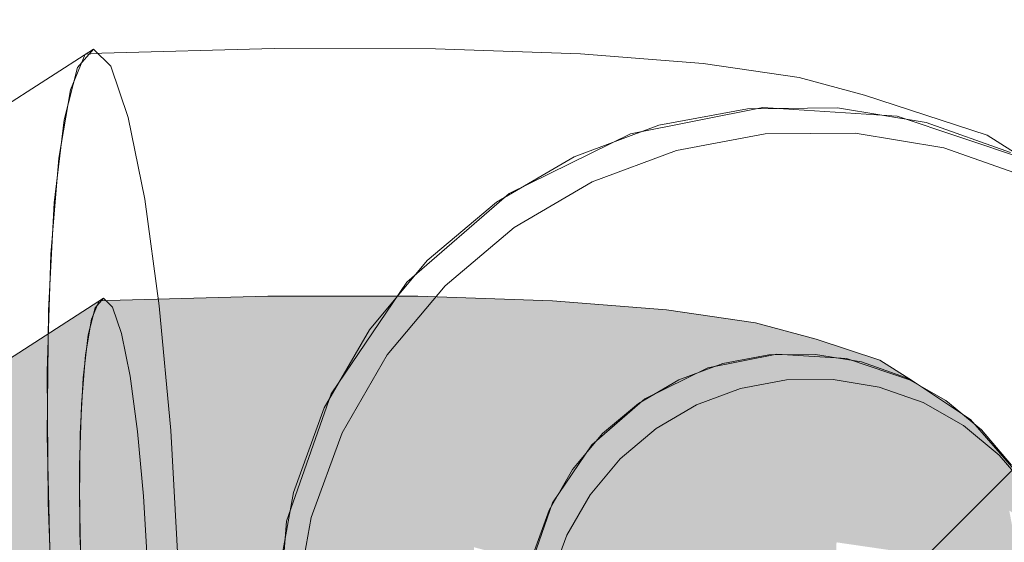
# Model space of a CAD drawing. Header units: millimetres. Extents: x -47038 to 86296, y -75637 to 48966.
# Tile 97 of 174: x -30691 to -30494, y 28763 to 28868. Entities that reach past the tile are written whole.
import ezdxf

# ---------------------------------------------------------------- set-up
doc = ezdxf.new("R2010")
doc.units = ezdxf.units.MM
doc.layers.add('510-I Elektryczne', color=7, linetype='Continuous')
doc.layers.add('510-I Elektryczne_Nr_pióra__172', color=7, linetype='Continuous', lineweight=20, true_color=0x663200)
doc.layers.add('AP_zakres_Oopracowania', color=7, linetype='Continuous', lineweight=5)
doc.layers.add('XREF', color=8, linetype='Continuous', lineweight=9)

# ---------------------------------------------------------------- blocks, each defined once
blk = doc.blocks.new('parter 2025.10.15')
at = {"layer": '510-I Elektryczne', "linetype": 'Continuous', "lineweight": 5}
for points in [[(772.211, 2332.861), (772.045, 2332.67), (778.444, 2336.782), (778.609, 2336.973)], [(772.211, 2332.861), (772.045, 2332.67), (778.444, 2336.782), (778.609, 2336.973)], [(778.524, 2336.923), (778.37, 2336.55), (781.048, 2336.623), (781.466, 2337.002)], [(778.524, 2336.923), (778.37, 2336.55), (781.048, 2336.623), (781.466, 2337.002)], [(778.444, 2336.782), (778.381, 2336.533), (778.789, 2336.796), (778.609, 2336.973)], [(778.444, 2336.782), (778.381, 2336.533), (778.789, 2336.796), (778.609, 2336.973)], [(778.698, 2336.93), (778.524, 2336.923), (781.466, 2337.002), (781.906, 2337.017)], [(778.698, 2336.93), (778.524, 2336.923), (781.466, 2337.002), (781.906, 2337.017)], [(781.048, 2336.623), (783.561, 2336.62), (784.229, 2336.999), (781.466, 2337.002)], [(781.048, 2336.623), (783.561, 2336.62), (784.229, 2336.999), (781.466, 2337.002)], [(781.906, 2337.017), (781.466, 2337.002), (784.229, 2336.999), (784.917, 2337.013)], [(781.906, 2337.017), (781.466, 2337.002), (784.229, 2336.999), (784.917, 2337.013)], [(784.229, 2336.999), (783.561, 2336.62), (785.815, 2336.541), (786.706, 2336.913)], [(784.229, 2336.999), (783.561, 2336.62), (785.815, 2336.541), (786.706, 2336.913)], [(784.917, 2337.013), (784.229, 2336.999), (786.706, 2336.913), (787.618, 2336.919)], [(784.917, 2337.013), (784.229, 2336.999), (786.706, 2336.913), (787.618, 2336.919)], [(772.045, 2332.67), (771.906, 2332.124), (778.305, 2336.236), (778.444, 2336.782)], [(772.045, 2332.67), (771.906, 2332.124), (778.305, 2336.236), (778.444, 2336.782)], [(778.252, 2335.801), (778.972, 2336.263), (778.789, 2336.796), (778.381, 2336.533), (778.305, 2336.236)], [(778.252, 2335.801), (778.972, 2336.263), (778.789, 2336.796), (778.381, 2336.533), (778.305, 2336.236)], [(785.815, 2336.541), (787.724, 2336.391), (788.805, 2336.747), (786.706, 2336.913)], [(785.815, 2336.541), (787.724, 2336.391), (788.805, 2336.747), (786.706, 2336.913)], [(786.706, 2336.913), (788.805, 2336.747), (789.906, 2336.739), (787.618, 2336.919)], [(786.706, 2336.913), (788.805, 2336.747), (789.906, 2336.739), (787.618, 2336.919)], [(787.724, 2336.391), (789.217, 2336.173), (790.445, 2336.508), (788.805, 2336.747)], [(787.724, 2336.391), (789.217, 2336.173), (790.445, 2336.508), (788.805, 2336.747)], [(788.805, 2336.747), (790.445, 2336.508), (791.694, 2336.479), (789.906, 2336.739)], [(788.805, 2336.747), (790.445, 2336.508), (791.694, 2336.479), (789.906, 2336.739)], [(778.37, 2336.55), (778.248, 2335.839), (780.678, 2335.905), (781.048, 2336.623)], [(778.37, 2336.55), (778.248, 2335.839), (780.678, 2335.905), (781.048, 2336.623)], [(780.678, 2335.905), (782.959, 2335.902), (783.561, 2336.62), (781.048, 2336.623)], [(780.678, 2335.905), (782.959, 2335.902), (783.561, 2336.62), (781.048, 2336.623)], [(783.561, 2336.62), (782.959, 2335.902), (785.005, 2335.831), (785.815, 2336.541)], [(783.561, 2336.62), (782.959, 2335.902), (785.005, 2335.831), (785.815, 2336.541)], [(785.005, 2335.831), (786.738, 2335.694), (787.724, 2336.391), (785.815, 2336.541)], [(785.005, 2335.831), (786.738, 2335.694), (787.724, 2336.391), (785.815, 2336.541)], [(786.738, 2335.694), (788.093, 2335.497), (789.217, 2336.173), (787.724, 2336.391)], [(786.738, 2335.694), (788.093, 2335.497), (789.217, 2336.173), (787.724, 2336.391)], [(790.445, 2336.508), (789.217, 2336.173), (790.236, 2335.898), (791.565, 2336.205)], [(790.445, 2336.508), (789.217, 2336.173), (790.236, 2335.898), (791.565, 2336.205)], [(791.694, 2336.479), (790.445, 2336.508), (791.565, 2336.205), (792.915, 2336.149)], [(791.694, 2336.479), (790.445, 2336.508), (791.565, 2336.205), (792.915, 2336.149)], [(771.906, 2332.124), (771.802, 2331.261), (778.201, 2335.373), (778.305, 2336.236)], [(771.906, 2332.124), (771.802, 2331.261), (778.201, 2335.373), (778.305, 2336.236)], [(778.169, 2334.784), (779.144, 2335.411), (778.972, 2336.263), (778.252, 2335.801), (778.201, 2335.373)], [(778.169, 2334.784), (779.144, 2335.411), (778.972, 2336.263), (778.252, 2335.801), (778.201, 2335.373)], [(789.217, 2336.173), (788.093, 2335.497), (789.017, 2335.247), (790.236, 2335.898)], [(789.217, 2336.173), (788.093, 2335.497), (789.017, 2335.247), (790.236, 2335.898)], [(791.565, 2336.205), (790.236, 2335.898), (790.742, 2335.574), (792.122, 2335.85)], [(791.565, 2336.205), (790.236, 2335.898), (790.742, 2335.574), (792.122, 2335.85)], [(792.915, 2336.149), (791.565, 2336.205), (792.122, 2335.85), (793.522, 2335.761)], [(792.915, 2336.149), (791.565, 2336.205), (792.122, 2335.85), (793.522, 2335.761)], [(794.194, 2335.731), (792.915, 2336.149), (793.522, 2335.761), (794.848, 2335.314)], [(794.194, 2335.731), (792.915, 2336.149), (793.522, 2335.761), (794.848, 2335.314)], [(778.248, 2335.839), (778.165, 2334.838), (780.382, 2334.898), (780.678, 2335.905)], [(778.248, 2335.839), (778.165, 2334.838), (780.382, 2334.898), (780.678, 2335.905)], [(780.678, 2335.905), (780.382, 2334.898), (782.464, 2334.895), (782.959, 2335.902)], [(780.678, 2335.905), (780.382, 2334.898), (782.464, 2334.895), (782.959, 2335.902)], [(782.959, 2335.902), (782.464, 2334.895), (784.331, 2334.83), (785.005, 2335.831)], [(782.959, 2335.902), (782.464, 2334.895), (784.331, 2334.83), (785.005, 2335.831)], [(784.331, 2334.83), (785.913, 2334.705), (786.738, 2335.694), (785.005, 2335.831)], [(784.331, 2334.83), (785.913, 2334.705), (786.738, 2335.694), (785.005, 2335.831)], [(790.236, 2335.898), (789.017, 2335.247), (789.477, 2334.953), (790.742, 2335.574)], [(790.236, 2335.898), (789.017, 2335.247), (789.477, 2334.953), (790.742, 2335.574)], [(791.962, 2335.837), (791.039, 2335.666), (791.395, 2335.161), (792.319, 2335.332)], [(791.962, 2335.837), (791.039, 2335.666), (791.395, 2335.161), (792.319, 2335.332)], [(791.36, 2335.698), (791.874, 2335.657), (791.726, 2335.771)], [(791.36, 2335.698), (791.874, 2335.657), (791.726, 2335.771)], [(791.726, 2335.771), (791.874, 2335.657), (793.918, 2335.36), (793.327, 2335.773), (792.122, 2335.85)], [(791.726, 2335.771), (791.874, 2335.657), (793.918, 2335.36), (793.327, 2335.773), (792.122, 2335.85)], [(792.9, 2335.846), (791.962, 2335.837), (792.319, 2335.332), (793.256, 2335.342)], [(792.9, 2335.846), (791.962, 2335.837), (792.319, 2335.332), (793.256, 2335.342)], [(793.823, 2335.693), (792.9, 2335.846), (793.256, 2335.342), (794.179, 2335.188)], [(793.823, 2335.693), (792.9, 2335.846), (793.256, 2335.342), (794.179, 2335.188)], [(793.327, 2335.773), (793.918, 2335.36), (795.314, 2334.982), (794.787, 2335.334), (793.522, 2335.761)], [(793.327, 2335.773), (793.918, 2335.36), (795.314, 2334.982), (794.787, 2335.334), (793.522, 2335.761)], [(785.913, 2334.705), (787.149, 2334.525), (788.093, 2335.497), (786.738, 2335.694)], [(785.913, 2334.705), (787.149, 2334.525), (788.093, 2335.497), (786.738, 2335.694)], [(789.743, 2335.084), (789.874, 2334.873), (792.606, 2334.657), (791.874, 2335.657), (791.36, 2335.698), (790.742, 2335.574)], [(789.743, 2335.084), (789.874, 2334.873), (792.606, 2334.657), (791.874, 2335.657), (791.36, 2335.698), (790.742, 2335.574)], [(791.039, 2335.666), (790.157, 2335.338), (790.514, 2334.833), (791.395, 2335.161)], [(791.039, 2335.666), (790.157, 2335.338), (790.514, 2334.833), (791.395, 2335.161)], [(791.874, 2335.657), (792.606, 2334.657), (794.741, 2334.346), (793.918, 2335.36)], [(791.874, 2335.657), (792.606, 2334.657), (794.741, 2334.346), (793.918, 2335.36)], [(794.704, 2335.382), (793.823, 2335.693), (794.179, 2335.188), (795.06, 2334.878)], [(794.704, 2335.382), (793.823, 2335.693), (794.179, 2335.188), (795.06, 2334.878)], [(771.802, 2331.261), (771.741, 2330.14), (778.14, 2334.252), (778.201, 2335.373)], [(771.802, 2331.261), (771.741, 2330.14), (778.14, 2334.252), (778.201, 2335.373)], [(778.132, 2333.551), (779.295, 2334.298), (779.144, 2335.411), (778.169, 2334.784), (778.14, 2334.252)], [(778.132, 2333.551), (779.295, 2334.298), (779.144, 2335.411), (778.169, 2334.784), (778.14, 2334.252)], [(788.093, 2335.497), (787.149, 2334.525), (787.993, 2334.297), (789.017, 2335.247)], [(788.093, 2335.497), (787.149, 2334.525), (787.993, 2334.297), (789.017, 2335.247)], [(795.515, 2334.923), (794.704, 2335.382), (795.06, 2334.878), (795.871, 2334.419)], [(795.515, 2334.923), (794.704, 2335.382), (795.06, 2334.878), (795.871, 2334.419)], [(789.017, 2335.247), (787.993, 2334.297), (788.413, 2334.029), (789.477, 2334.953)], [(789.017, 2335.247), (787.993, 2334.297), (788.413, 2334.029), (789.477, 2334.953)], [(790.157, 2335.338), (789.345, 2334.863), (789.701, 2334.358), (790.514, 2334.833)], [(790.157, 2335.338), (789.345, 2334.863), (789.701, 2334.358), (790.514, 2334.833)], [(793.918, 2335.36), (794.741, 2334.346), (796.199, 2333.952), (795.314, 2334.982)], [(793.918, 2335.36), (794.741, 2334.346), (796.199, 2333.952), (795.314, 2334.982)], [(794.848, 2335.314), (794.787, 2335.334), (795.314, 2334.982), (796.008, 2334.539)], [(794.848, 2335.314), (794.787, 2335.334), (795.314, 2334.982), (796.008, 2334.539)], [(789.403, 2334.889), (789.874, 2334.873), (789.743, 2335.084), (789.477, 2334.953)], [(789.403, 2334.889), (789.874, 2334.873), (789.743, 2335.084), (789.477, 2334.953)], [(796.199, 2333.952), (796.924, 2333.489), (796.008, 2334.539), (795.314, 2334.982)], [(796.199, 2333.952), (796.924, 2333.489), (796.008, 2334.539), (795.314, 2334.982)], [(778.165, 2334.838), (778.127, 2333.614), (780.181, 2333.669), (780.382, 2334.898)], [(778.165, 2334.838), (778.127, 2333.614), (780.181, 2333.669), (780.382, 2334.898)], [(780.382, 2334.898), (780.181, 2333.669), (782.11, 2333.667), (782.464, 2334.895)], [(780.382, 2334.898), (780.181, 2333.669), (782.11, 2333.667), (782.464, 2334.895)], [(782.464, 2334.895), (782.11, 2333.667), (783.84, 2333.607), (784.331, 2334.83)], [(782.464, 2334.895), (782.11, 2333.667), (783.84, 2333.607), (784.331, 2334.83)], [(783.84, 2333.607), (785.306, 2333.491), (785.913, 2334.705), (784.331, 2334.83)], [(783.84, 2333.607), (785.306, 2333.491), (785.913, 2334.705), (784.331, 2334.83)], [(788.413, 2334.029), (788.209, 2333.729), (790.295, 2333.656), (789.874, 2334.873), (789.403, 2334.889)], [(788.413, 2334.029), (788.209, 2333.729), (790.295, 2333.656), (789.874, 2334.873), (789.403, 2334.889)], [(789.345, 2334.863), (788.626, 2334.255), (788.982, 2333.751), (789.701, 2334.358)], [(789.345, 2334.863), (788.626, 2334.255), (788.982, 2333.751), (789.701, 2334.358)], [(789.874, 2334.873), (790.295, 2333.656), (793.1, 2333.435), (792.606, 2334.657)], [(789.874, 2334.873), (790.295, 2333.656), (793.1, 2333.435), (792.606, 2334.657)], [(796.233, 2334.33), (795.515, 2334.923), (795.871, 2334.419), (796.589, 2333.825)], [(796.233, 2334.33), (795.515, 2334.923), (795.871, 2334.419), (796.589, 2333.825)], [(785.913, 2334.705), (785.306, 2333.491), (786.451, 2333.325), (787.149, 2334.525)], [(785.913, 2334.705), (785.306, 2333.491), (786.451, 2333.325), (787.149, 2334.525)], [(792.606, 2334.657), (793.1, 2333.435), (795.292, 2333.116), (794.741, 2334.346)], [(792.606, 2334.657), (793.1, 2333.435), (795.292, 2333.116), (794.741, 2334.346)], [(787.149, 2334.525), (786.451, 2333.325), (787.233, 2333.113), (787.993, 2334.297)], [(787.149, 2334.525), (786.451, 2333.325), (787.233, 2333.113), (787.993, 2334.297)], [(771.741, 2330.14), (771.727, 2328.836), (778.125, 2332.948), (778.14, 2334.252)], [(771.741, 2330.14), (771.727, 2328.836), (778.125, 2332.948), (778.14, 2334.252)], [(778.125, 2332.948), (778.144, 2332.183), (779.414, 2332.999), (779.295, 2334.298), (778.132, 2333.551)], [(778.125, 2332.948), (778.144, 2332.183), (779.414, 2332.999), (779.295, 2334.298), (778.132, 2333.551)], [(787.993, 2334.297), (787.233, 2333.113), (787.622, 2332.865), (788.413, 2334.029)], [(787.993, 2334.297), (787.233, 2333.113), (787.622, 2332.865), (788.413, 2334.029)], [(788.626, 2334.255), (788.022, 2333.534), (788.378, 2333.03), (788.982, 2333.751)], [(788.626, 2334.255), (788.022, 2333.534), (788.378, 2333.03), (788.982, 2333.751)], [(794.741, 2334.346), (795.292, 2333.116), (796.789, 2332.711), (796.199, 2333.952)], [(794.741, 2334.346), (795.292, 2333.116), (796.789, 2332.711), (796.199, 2333.952)], [(796.834, 2333.62), (796.233, 2334.33), (796.589, 2333.825), (797.191, 2333.116)], [(796.834, 2333.62), (796.233, 2334.33), (796.589, 2333.825), (797.191, 2333.116)], [(796.789, 2332.711), (797.533, 2332.236), (796.924, 2333.489), (796.199, 2333.952)], [(796.789, 2332.711), (797.533, 2332.236), (796.924, 2333.489), (796.199, 2333.952)], [(778.127, 2333.614), (778.136, 2332.251), (780.089, 2332.304), (780.181, 2333.669)], [(778.127, 2333.614), (778.136, 2332.251), (780.089, 2332.304), (780.181, 2333.669)], [(780.181, 2333.669), (780.089, 2332.304), (781.921, 2332.302), (782.11, 2333.667)], [(780.181, 2333.669), (780.089, 2332.304), (781.921, 2332.302), (782.11, 2333.667)], [(782.11, 2333.667), (781.921, 2332.302), (783.565, 2332.245), (783.84, 2333.607)], [(782.11, 2333.667), (781.921, 2332.302), (783.565, 2332.245), (783.84, 2333.607)], [(783.84, 2333.607), (783.565, 2332.245), (784.958, 2332.135), (785.306, 2333.491)], [(783.84, 2333.607), (783.565, 2332.245), (784.958, 2332.135), (785.306, 2333.491)], [(787.622, 2332.865), (787.461, 2332.403), (790.492, 2332.298), (790.295, 2333.656), (788.209, 2333.729)], [(787.622, 2332.865), (787.461, 2332.403), (790.492, 2332.298), (790.295, 2333.656), (788.209, 2333.729)], [(790.295, 2333.656), (790.492, 2332.298), (793.322, 2332.074), (793.1, 2333.435)], [(790.295, 2333.656), (790.492, 2332.298), (793.322, 2332.074), (793.1, 2333.435)], [(785.306, 2333.491), (784.958, 2332.135), (786.046, 2331.976), (786.451, 2333.325)], [(785.306, 2333.491), (784.958, 2332.135), (786.046, 2331.976), (786.451, 2333.325)], [(788.022, 2333.534), (787.552, 2332.721), (787.908, 2332.217), (788.378, 2333.03)], [(788.022, 2333.534), (787.552, 2332.721), (787.908, 2332.217), (788.378, 2333.03)], [(795.292, 2333.116), (793.1, 2333.435), (793.322, 2332.074), (795.533, 2331.752)], [(795.292, 2333.116), (793.1, 2333.435), (793.322, 2332.074), (795.533, 2331.752)], [(786.046, 2331.976), (786.789, 2331.776), (787.233, 2333.113), (786.451, 2333.325)], [(786.046, 2331.976), (786.789, 2331.776), (787.233, 2333.113), (786.451, 2333.325)], [(779.414, 2332.999), (778.144, 2332.183), (778.159, 2331.55), (778.202, 2330.775), (779.493, 2331.604)], [(779.414, 2332.999), (778.144, 2332.183), (778.159, 2331.55), (778.202, 2330.775), (779.493, 2331.604)], [(787.233, 2333.113), (786.789, 2331.776), (787.158, 2331.54), (787.622, 2332.865)], [(787.233, 2333.113), (786.789, 2331.776), (787.158, 2331.54), (787.622, 2332.865)], [(795.292, 2333.116), (795.533, 2331.752), (797.043, 2331.344), (796.789, 2332.711)], [(795.292, 2333.116), (795.533, 2331.752), (797.043, 2331.344), (796.789, 2332.711)], [(771.727, 2328.836), (771.76, 2327.438), (778.159, 2331.55), (778.125, 2332.948)], [(771.727, 2328.836), (771.76, 2327.438), (778.159, 2331.55), (778.125, 2332.948)], [(787.552, 2332.721), (787.23, 2331.84), (787.587, 2331.336), (787.908, 2332.217)], [(787.552, 2332.721), (787.23, 2331.84), (787.587, 2331.336), (787.908, 2332.217)], [(787.14, 2331.004), (790.451, 2330.889), (790.492, 2332.298), (787.461, 2332.403), (787.158, 2331.54), (787.143, 2331.33)], [(787.14, 2331.004), (790.451, 2330.889), (790.492, 2332.298), (787.461, 2332.403), (787.158, 2331.54), (787.143, 2331.33)], [(778.136, 2332.251), (778.193, 2330.843), (780.11, 2330.895), (780.089, 2332.304)], [(778.136, 2332.251), (778.193, 2330.843), (780.11, 2330.895), (780.089, 2332.304)], [(780.089, 2332.304), (780.11, 2330.895), (781.91, 2330.892), (781.921, 2332.302)], [(780.089, 2332.304), (780.11, 2330.895), (781.91, 2330.892), (781.921, 2332.302)], [(781.921, 2332.302), (781.91, 2330.892), (783.525, 2330.836), (783.565, 2332.245)], [(781.921, 2332.302), (781.91, 2330.892), (783.525, 2330.836), (783.565, 2332.245)], [(783.565, 2332.245), (783.525, 2330.836), (784.892, 2330.728), (784.958, 2332.135)], [(783.565, 2332.245), (783.525, 2330.836), (784.892, 2330.728), (784.958, 2332.135)], [(790.492, 2332.298), (790.451, 2330.889), (793.256, 2330.668), (793.322, 2332.074)], [(790.492, 2332.298), (790.451, 2330.889), (793.256, 2330.668), (793.322, 2332.074)], [(784.958, 2332.135), (784.892, 2330.728), (785.961, 2330.573), (786.046, 2331.976)], [(784.958, 2332.135), (784.892, 2330.728), (785.961, 2330.573), (786.046, 2331.976)]]:
    blk.add_hatch(color=8, dxfattribs=at).paths.add_polyline_path(points)
at = {"layer": '510-I Elektryczne_Nr_pióra__172', "color": 8, "linetype": 'Continuous', "lineweight": 5}
for p, q in [((772.01, 2337.857), (778.409, 2341.969)), ((772.01, 2337.857), (778.409, 2341.969)), ((778.409, 2341.969), (778.091, 2341.601)), ((778.409, 2341.969), (778.091, 2341.601)), ((778.579, 2341.887), (778.244, 2341.872)), ((778.579, 2341.887), (778.244, 2341.872)), ((778.756, 2341.628), (778.409, 2341.969)), ((778.756, 2341.628), (778.409, 2341.969)), ((778.579, 2341.887), (782.033, 2341.981)), ((778.579, 2341.887), (782.033, 2341.981)), ((782.033, 2341.981), (785.275, 2341.977)), ((782.033, 2341.981), (785.275, 2341.977)), ((785.275, 2341.977), (788.183, 2341.876)), ((785.275, 2341.977), (788.183, 2341.876)), ((778.244, 2341.872), (777.948, 2341.155)), ((778.244, 2341.872), (777.948, 2341.155)), ((788.183, 2341.876), (790.646, 2341.681)), ((788.183, 2341.876), (790.646, 2341.681)), ((778.091, 2341.601), (777.822, 2340.551)), ((778.091, 2341.601), (777.822, 2340.551)), ((779.107, 2340.602), (778.756, 2341.628)), ((779.107, 2340.602), (778.756, 2341.628)), ((790.646, 2341.681), (792.571, 2341.401)), ((790.646, 2341.681), (792.571, 2341.401)), ((792.571, 2341.401), (793.886, 2341.046)), ((792.571, 2341.401), (793.886, 2341.046)), ((777.948, 2341.155), (777.713, 2339.786)), ((777.948, 2341.155), (777.713, 2339.786)), ((796.348, 2340.242), (793.886, 2341.046)), ((796.348, 2340.242), (793.886, 2341.046)), ((791.843, 2340.799), (789.185, 2340.269)), ((791.843, 2340.799), (789.185, 2340.269)), ((791.535, 2340.774), (789.756, 2340.445)), ((791.535, 2340.774), (789.756, 2340.445)), ((793.341, 2340.792), (791.535, 2340.774)), ((793.341, 2340.792), (791.535, 2340.774)), ((794.539, 2340.628), (791.843, 2340.799)), ((794.539, 2340.628), (791.843, 2340.799)), ((795.119, 2340.497), (793.341, 2340.792)), ((795.119, 2340.497), (793.341, 2340.792)), ((777.822, 2340.551), (777.623, 2338.889)), ((777.822, 2340.551), (777.623, 2338.889)), ((779.44, 2338.961), (779.107, 2340.602)), ((779.44, 2338.961), (779.107, 2340.602)), ((797.092, 2339.767), (794.539, 2340.628)), ((797.092, 2339.767), (794.539, 2340.628)), ((789.756, 2340.445), (788.059, 2339.813)), ((789.756, 2340.445), (788.059, 2339.813)), ((796.815, 2339.898), (795.119, 2340.497)), ((796.815, 2339.898), (795.119, 2340.497)), ((789.185, 2340.269), (786.749, 2339.073)), ((789.185, 2340.269), (786.749, 2339.073)), ((791.891, 2340.27), (790.113, 2339.94)), ((791.891, 2340.27), (790.113, 2339.94)), ((793.697, 2340.288), (791.891, 2340.27)), ((793.697, 2340.288), (791.891, 2340.27)), ((795.475, 2339.993), (793.697, 2340.288)), ((795.475, 2339.993), (793.697, 2340.288)), ((796.348, 2340.242), (797.092, 2339.767)), ((796.348, 2340.242), (797.092, 2339.767)), ((790.113, 2339.94), (788.415, 2339.309)), ((790.113, 2339.94), (788.415, 2339.309)), ((797.171, 2339.394), (795.475, 2339.993)), ((797.171, 2339.394), (795.475, 2339.993)), ((777.713, 2339.786), (777.553, 2337.857)), ((777.713, 2339.786), (777.553, 2337.857)), ((788.059, 2339.813), (786.494, 2338.898)), ((788.059, 2339.813), (786.494, 2338.898)), ((788.415, 2339.309), (786.85, 2338.394)), ((788.415, 2339.309), (786.85, 2338.394)), ((779.73, 2336.817), (779.44, 2338.961)), ((779.73, 2336.817), (779.44, 2338.961)), ((786.749, 2339.073), (784.699, 2337.293)), ((786.749, 2339.073), (784.699, 2337.293)), ((777.623, 2338.889), (777.505, 2336.728)), ((777.623, 2338.889), (777.505, 2336.728)), ((786.494, 2338.898), (785.109, 2337.729)), ((786.494, 2338.898), (785.109, 2337.729)), ((786.85, 2338.394), (785.465, 2337.224)), ((786.85, 2338.394), (785.465, 2337.224)), ((777.553, 2337.857), (777.479, 2335.5)), ((777.553, 2337.857), (777.479, 2335.5)), ((785.109, 2337.729), (783.946, 2336.339)), ((785.109, 2337.729), (783.946, 2336.339)), ((784.699, 2337.293), (783.176, 2335.051)), ((784.699, 2337.293), (783.176, 2335.051)), ((785.465, 2337.224), (784.302, 2335.835)), ((785.465, 2337.224), (784.302, 2335.835)), ((772.211, 2332.861), (778.609, 2336.973)), ((772.211, 2332.861), (778.609, 2336.973)), ((778.609, 2336.973), (778.444, 2336.782)), ((778.609, 2336.973), (778.444, 2336.782)), ((778.789, 2336.796), (778.609, 2336.973)), ((778.789, 2336.796), (778.609, 2336.973)), ((778.698, 2336.93), (781.906, 2337.017)), ((778.698, 2336.93), (781.906, 2337.017)), ((781.906, 2337.017), (784.917, 2337.013)), ((781.906, 2337.017), (784.917, 2337.013)), ((784.917, 2337.013), (787.618, 2336.919)), ((784.917, 2337.013), (787.618, 2336.919)), ((778.444, 2336.782), (778.305, 2336.236)), ((778.444, 2336.782), (778.305, 2336.236)), ((778.524, 2336.923), (778.37, 2336.55)), ((778.524, 2336.923), (778.37, 2336.55)), ((778.698, 2336.93), (778.524, 2336.923)), ((778.698, 2336.93), (778.524, 2336.923)), ((778.972, 2336.263), (778.789, 2336.796)), ((778.972, 2336.263), (778.789, 2336.796)), ((779.959, 2334.316), (779.73, 2336.817)), ((779.959, 2334.316), (779.73, 2336.817)), ((787.618, 2336.919), (789.906, 2336.739)), ((787.618, 2336.919), (789.906, 2336.739)), ((777.505, 2336.728), (777.477, 2334.217)), ((777.505, 2336.728), (777.477, 2334.217)), ((778.37, 2336.55), (778.248, 2335.839)), ((778.37, 2336.55), (778.248, 2335.839)), ((789.906, 2336.739), (791.694, 2336.479)), ((789.906, 2336.739), (791.694, 2336.479)), ((791.694, 2336.479), (792.915, 2336.149)), ((791.694, 2336.479), (792.915, 2336.149)), ((778.305, 2336.236), (778.201, 2335.373)), ((778.305, 2336.236), (778.201, 2335.373)), ((779.144, 2335.411), (778.972, 2336.263)), ((779.144, 2335.411), (778.972, 2336.263)), ((783.946, 2336.339), (783.041, 2334.773)), ((783.946, 2336.339), (783.041, 2334.773)), ((794.194, 2335.731), (792.915, 2336.149)), ((794.194, 2335.731), (792.915, 2336.149)), ((778.248, 2335.839), (778.165, 2334.838)), ((778.248, 2335.839), (778.165, 2334.838)), ((784.302, 2335.835), (783.397, 2334.269)), ((784.302, 2335.835), (783.397, 2334.269)), ((792.122, 2335.85), (790.742, 2335.574)), ((792.122, 2335.85), (790.742, 2335.574)), ((791.962, 2335.837), (791.039, 2335.666)), ((791.962, 2335.837), (791.039, 2335.666)), ((792.9, 2335.846), (791.962, 2335.837)), ((792.9, 2335.846), (791.962, 2335.837)), ((793.522, 2335.761), (792.122, 2335.85)), ((793.522, 2335.761), (792.122, 2335.85)), ((793.823, 2335.693), (792.9, 2335.846)), ((793.823, 2335.693), (792.9, 2335.846)), ((794.848, 2335.314), (793.522, 2335.761)), ((794.848, 2335.314), (793.522, 2335.761)), ((790.742, 2335.574), (789.477, 2334.953)), ((790.742, 2335.574), (789.477, 2334.953)), ((791.039, 2335.666), (790.157, 2335.338)), ((791.039, 2335.666), (790.157, 2335.338)), ((794.704, 2335.382), (793.823, 2335.693)), ((794.704, 2335.382), (793.823, 2335.693)), ((794.194, 2335.731), (794.848, 2335.314)), ((794.194, 2335.731), (794.848, 2335.314)), ((777.479, 2335.5), (777.498, 2332.876)), ((777.479, 2335.5), (777.498, 2332.876)), ((778.201, 2335.373), (778.14, 2334.252)), ((778.201, 2335.373), (778.14, 2334.252)), ((779.295, 2334.298), (779.144, 2335.411)), ((779.295, 2334.298), (779.144, 2335.411)), ((795.515, 2334.923), (794.704, 2335.382)), ((795.515, 2334.923), (794.704, 2335.382)), ((790.157, 2335.338), (789.345, 2334.863)), ((790.157, 2335.338), (789.345, 2334.863)), ((792.319, 2335.332), (791.395, 2335.161)), ((792.319, 2335.332), (791.395, 2335.161)), ((793.256, 2335.342), (792.319, 2335.332)), ((793.256, 2335.342), (792.319, 2335.332)), ((794.179, 2335.188), (793.256, 2335.342)), ((794.179, 2335.188), (793.256, 2335.342)), ((795.06, 2334.878), (794.179, 2335.188)), ((795.06, 2334.878), (794.179, 2335.188)), ((796.008, 2334.539), (794.848, 2335.314)), ((796.008, 2334.539), (794.848, 2335.314)), ((783.176, 2335.051), (782.283, 2332.498)), ((783.176, 2335.051), (782.283, 2332.498)), ((791.395, 2335.161), (790.514, 2334.833)), ((791.395, 2335.161), (790.514, 2334.833)), ((778.165, 2334.838), (778.127, 2333.614)), ((778.165, 2334.838), (778.127, 2333.614)), ((783.041, 2334.773), (782.421, 2333.077)), ((783.041, 2334.773), (782.421, 2333.077)), ((789.477, 2334.953), (788.413, 2334.029)), ((789.477, 2334.953), (788.413, 2334.029)), ((789.345, 2334.863), (788.626, 2334.255)), ((789.345, 2334.863), (788.626, 2334.255)), ((790.514, 2334.833), (789.701, 2334.358)), ((790.514, 2334.833), (789.701, 2334.358)), ((795.871, 2334.419), (795.06, 2334.878)), ((795.871, 2334.419), (795.06, 2334.878)), ((796.233, 2334.33), (795.515, 2334.923)), ((796.233, 2334.33), (795.515, 2334.923)), ((796.589, 2333.825), (795.871, 2334.419)), ((796.589, 2333.825), (795.871, 2334.419)), ((796.924, 2333.489), (796.008, 2334.539)), ((796.924, 2333.489), (796.008, 2334.539)), ((777.477, 2334.217), (777.541, 2331.526)), ((777.477, 2334.217), (777.541, 2331.526)), ((778.14, 2334.252), (778.125, 2332.948)), ((778.14, 2334.252), (778.125, 2332.948)), ((779.414, 2332.999), (779.295, 2334.298)), ((779.414, 2332.999), (779.295, 2334.298)), ((780.11, 2331.629), (779.959, 2334.316)), ((780.11, 2331.629), (779.959, 2334.316)), ((783.397, 2334.269), (782.778, 2332.573)), ((783.397, 2334.269), (782.778, 2332.573)), ((788.626, 2334.255), (788.022, 2333.534)), ((788.626, 2334.255), (788.022, 2333.534)), ((789.701, 2334.358), (788.982, 2333.751)), ((789.701, 2334.358), (788.982, 2333.751)), ((796.834, 2333.62), (796.233, 2334.33)), ((796.834, 2333.62), (796.233, 2334.33)), ((788.413, 2334.029), (787.622, 2332.865)), ((788.413, 2334.029), (787.622, 2332.865)), ((797.191, 2333.116), (796.589, 2333.825)), ((797.191, 2333.116), (796.589, 2333.825)), ((778.127, 2333.614), (778.136, 2332.251)), ((778.127, 2333.614), (778.136, 2332.251)), ((788.982, 2333.751), (788.378, 2333.03)), ((788.982, 2333.751), (788.378, 2333.03)), ((788.022, 2333.534), (787.552, 2332.721)), ((788.022, 2333.534), (787.552, 2332.721)), ((779.493, 2331.604), (779.414, 2332.999)), ((779.493, 2331.604), (779.414, 2332.999)), ((782.421, 2333.077), (782.105, 2331.303)), ((782.421, 2333.077), (782.105, 2331.303)), ((788.378, 2333.03), (787.908, 2332.217)), ((788.378, 2333.03), (787.908, 2332.217)), ((777.498, 2332.876), (777.607, 2330.163)), ((777.498, 2332.876), (777.607, 2330.163)), ((778.125, 2332.948), (778.159, 2331.55)), ((778.125, 2332.948), (778.159, 2331.55)), ((787.622, 2332.865), (787.158, 2331.54)), ((787.622, 2332.865), (787.158, 2331.54)), ((787.552, 2332.721), (787.23, 2331.84)), ((787.552, 2332.721), (787.23, 2331.84)), ((782.283, 2332.498), (782.081, 2329.81)), ((782.283, 2332.498), (782.081, 2329.81)), ((782.778, 2332.573), (782.462, 2330.798)), ((782.778, 2332.573), (782.462, 2330.798)), ((778.136, 2332.251), (778.193, 2330.843)), ((778.136, 2332.251), (778.193, 2330.843)), ((787.908, 2332.217), (787.587, 2331.336)), ((787.908, 2332.217), (787.587, 2331.336))]:
    blk.add_line(p, q, dxfattribs=at)

msp = doc.modelspace()

# ---------------------------------------------------------------- block references
at = {"layer": 'XREF', "xscale": 10, "yscale": 10, "zscale": 10}
msp.add_blockref('parter 2025.10.15', (-38460.61, 5442.28), dxfattribs=at)

# ---------------------------------------------------------------- next in the draw order: hatches: boundary and pattern name
at = {"layer": 'AP_zakres_Oopracowania'}
h = msp.add_hatch(dxfattribs=at)
h.set_pattern_fill('ANSI31', color=256, scale=200, style=0)
h.paths.add_polyline_path([(-27793.16, 32584.78), (-31913.15, 32584.78), (-31913.15, 28539.94), (-27793.16, 28539.94)])
h.paths.add_polyline_path([(-31094.55, 29743.16), (-28160.72, 29743.16), (-28160.72, 30409.09), (-31094.55, 30409.09)], flags=24)

doc.saveas('drawing.dxf')
